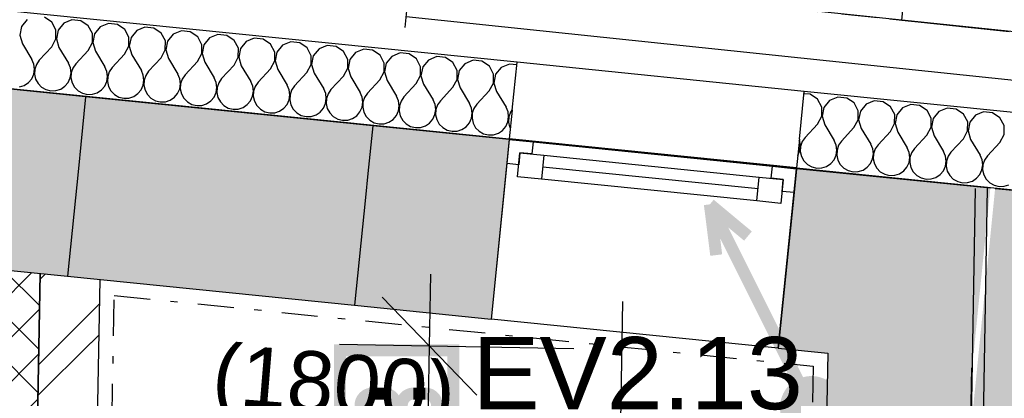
# Model space of a CAD drawing. Extents: x -12025 to 39812, y -30157 to 12.
# Tile 20 of 59: x 14479 to 16526, y -12231 to -11444. Entities that reach past the tile are written whole.
import ezdxf
from ezdxf.enums import TextEntityAlignment as Align

# ---------------------------------------------------------------- set-up
doc = ezdxf.new("R2010")
doc.units = 0
doc.header["$MEASUREMENT"] = 0
doc.linetypes.add('Čerchovaná S', pattern=[175, 75, -42.5, 15, -42.5])
doc.linetypes.add('Čárkovaná S', pattern=[125, 75, -50])
for name, color, linetype in [('OÚ Dukovany internet + tv + data', 192, 'Continuous'), ('OÚ Dukovany půdorys kóty 2NP', 7, 'Continuous'), ('OÚ Dukovany půdorys podklad 2NP', 7, 'Continuous'), ('OÚ Dukovany VZDUCHOTECHNIKA', 7, 'Continuous')]:
    doc.layers.add(name, color=color, linetype=linetype)
doc.styles.add('Arial', font='txt')

# ---------------------------------------------------------------- blocks, each defined once
blk = doc.blocks.new('Stoupací vedení směrem nahoru (3)')
at = {"color": 0, "linetype": 'Continuous', "const_width": 25}
for points in [[(-211.1, 422.2), (0, 0)], [(-211.1, 422.2), (-131.9, 356.3)], [(-211.1, 422.2), (-197.9, 316.7)]]:
    blk.add_lwpolyline(points, dxfattribs=at)
at = {"color": 0, "linetype": 'Continuous'}
for points, const_width in [([(0, 52.8, 0.414214), (-52.8, 0)], 25), ([(52.8, 0, 0.414214), (0, 52.8)], 25), ([(0, 26.4, 0.414214), (-26.4, 0)], 52.8), ([(26.4, 0, 0.414214), (0, 26.4)], 52.8), ([(-26.4, 0, 0.414214), (0, -26.4)], 52.8), ([(0, -26.4, 0.414214), (26.4, 0)], 52.8), ([(-52.8, 0, 0.414214), (0, -52.8)], 25), ([(0, -52.8, 0.414214), (52.8, 0)], 25)]:
    blk.add_lwpolyline(points, format="xyb", dxfattribs=dict(at, const_width=const_width))
blk = doc.blocks.new('Ventilátor')
at = {"color": 0, "linetype": 'Continuous', "const_width": 25}
blk.add_lwpolyline([(-180840, 75764), (-180604.3, 75764), (-180604.3, 75527.1), (-180840, 75527.1)], close=True, dxfattribs=at)
for points in [[(-180797.2, 75649.3, -0.414214), (-180772.7, 75673.8)], [(-180748.3, 75673.8, -0.414214), (-180723.8, 75649.3)], [(-180711.6, 75649.3, -0.414214), (-180687.2, 75673.8)], [(-180662.7, 75673.8, -0.414214), (-180638.3, 75649.3)], [(-180772.7, 75624.9, -0.414214), (-180797.2, 75649.3)], [(-180723.8, 75649.3, -0.414214), (-180748.3, 75624.9)], [(-180687.2, 75624.9, -0.414214), (-180711.6, 75649.3)], [(-180638.3, 75649.3, -0.414214), (-180662.7, 75624.9)]]:
    blk.add_lwpolyline(points, format="xyb", dxfattribs=at)
for points in [[(-180772.7, 75673.8), (-180748.3, 75673.8)], [(-180687.2, 75673.8), (-180662.7, 75673.8)], [(-180772.7, 75624.9), (-180748.3, 75624.9)], [(-180687.2, 75624.9), (-180662.7, 75624.9)]]:
    blk.add_lwpolyline(points, dxfattribs=at)
at = {"color": 0, "linetype": 'Continuous', "style": 'Arial'}
blk.add_text('EV2.13', height=150, dxfattribs=at).set_placement((-180565, 75641.4))

msp = doc.modelspace()

# ---------------------------------------------------------------- hatches: boundary and pattern name
at = {"layer": 'OÚ Dukovany půdorys podklad 2NP', "linetype": 'Continuous'}
h = msp.add_hatch(dxfattribs=at)
h.set_pattern_fill('ZDIVO___TVÁRNICE_01', color=21, style=0, pattern_type=2)
h.set_pattern_definition([(45, (0, 0), (-45.96194, 45.96194), []), (135, (0, 0), (45.96194, 45.96194), [])])
edge = h.paths.add_edge_path()
edge.add_spline(control_points=[(14371.7, -11956.1), (14371.7, -11956.1), (14316.3, -15103.7), (14316.3, -15103.7)], knot_values=[0, 0, 0, 0, 1, 1, 1, 1], degree=3, periodic=0)
edge.add_spline(control_points=[(14316.3, -15103.7), (14316.3, -15103.7), (14466.3, -15106.3), (14466.3, -15106.3)], knot_values=[0, 0, 0, 0, 1, 1, 1, 1], degree=3, periodic=0)
edge.add_spline(control_points=[(14466.3, -15106.3), (14466.3, -15106.3), (14521.5, -11971.3), (14521.5, -11971.3)], knot_values=[0, 0, 0, 0, 1, 1, 1, 1], degree=3, periodic=0)
edge.add_spline(control_points=[(14521.5, -11971.3), (14521.5, -11971.3), (14371.7, -11956.1), (14371.7, -11956.1)], knot_values=[0, 0, 0, 0, 1, 1, 1, 1], degree=3, periodic=0)
edge.add_spline(control_points=[(14371.7, -11956.1), (14371.7, -11956.1), (14371.7, -11956.1), (14371.7, -11956.1)], knot_values=[0, 0, 0, 0, 1, 1, 1, 1], degree=3, periodic=0)

# ---------------------------------------------------------------- linework, layer by layer
at = {"layer": 'OÚ Dukovany půdorys kóty 2NP', "color": 1, "linetype": 'Continuous'}
for p, q in [((15280.4, -11459.9), (15331.2, -10975.1)), ((15331.2, -12122.6), (15333.8, -11972.6)), ((15429.4, -12224.4), (15232.9, -12020.9)), ((15732.4, -12029.7), (15708.1, -13404.5)), ((15631.1, -12127.9), (15143.7, -12119.3)), ((15315.3, -13022.5), (15331.2, -12122.6)), ((15315.3, -13022.5), (15331.2, -12122.6))]:
    msp.add_line(p, q, dxfattribs=at)
at = {"layer": 'OÚ Dukovany půdorys podklad 2NP', "color": 1, "linetype": 'Continuous'}
for p, q in [((17779.5, -11598.7), (15293.1, -11338.1)), ((15513.1, -11532.6), (14120.4, -11392.1)), ((15282.7, -11437.6), (17769.1, -11698.1)), ((16287.7, -11442.3), (16536.3, -11468.4)), ((15503, -11632.1), (15513.1, -11532.6)), ((15503, -11632.1), (15513.1, -11532.6)), ((16110, -11592.9), (15513.1, -11532.6)), ((14104.4, -11551.3), (15497, -11691.8)), ((15213.3, -11664.5), (14616.3, -11604)), ((16100, -11692.4), (16110, -11592.9)), ((16100, -11692.4), (16110, -11592.9)), ((18001.7, -11783.8), (16110, -11592.9)), ((15503, -11632.1), (15497, -11691.8)), ((15503, -11632.1), (15497, -11691.8)), ((15496.9, -11693.2), (15459.1, -12066.3)), ((15496.9, -11693.2), (15491.8, -11742.9)), ((15496.9, -11693.2), (15491.8, -11742.9)), ((16093.8, -11753.7), (15496.9, -11693.2)), ((15496.9, -11693.2), (15546.6, -11698.2)), ((16094, -11752.1), (15497, -11691.8)), ((15546.6, -11698.2), (15544.1, -11723.1)), ((15546.6, -11698.2), (16044.1, -11748.6)), ((16100, -11692.4), (16094, -11752.1)), ((16100, -11692.4), (16094, -11752.1)), ((15514.2, -11770.3), (15519.2, -11720.6)), ((15519.2, -11720.6), (15516.7, -11745.5)), ((15544.1, -11723.1), (15519.2, -11720.6)), ((15519.2, -11720.6), (15568.9, -11725.6)), ((15568.9, -11725.6), (15563.9, -11775.4)), ((15568.9, -11725.6), (16016.7, -11771)), ((15491.8, -11742.9), (15459.1, -12066.3)), ((15516.7, -11745.5), (15491.8, -11742.9)), ((16014.1, -11795.9), (15566.4, -11750.5)), ((16041.5, -11773.5), (16044.1, -11748.6)), ((16044.1, -11748.6), (16093.8, -11753.7)), ((16056, -12126.8), (16093.8, -11753.7)), ((16093.8, -11753.7), (16088.8, -11803.4)), ((16093.8, -11753.7), (16088.8, -11803.4)), ((16094, -11752.1), (17985.6, -11943)), ((15563.9, -11775.4), (15514.2, -11770.3)), ((16011.6, -11820.7), (15563.9, -11775.4)), ((16011.6, -11820.7), (15563.9, -11775.4)), ((16011.6, -11820.7), (16016.7, -11771)), ((16016.7, -11771), (16066.4, -11776)), ((16066.4, -11776), (16041.5, -11773.5)), ((16066.4, -11776), (16061.4, -11825.8)), ((16063.9, -11800.9), (16066.4, -11776)), ((16088.8, -11803.4), (16056, -12126.8)), ((16088.8, -11803.4), (16063.9, -11800.9)), ((16061.4, -11825.8), (16011.6, -11820.7)), ((14466.3, -15106.3), (14521.5, -11971.3)), ((14521.5, -11971.3), (14503.3, -13003.2)), ((14578.5, -11977.1), (15175.5, -12037.6)), ((14628.3, -13005.4), (14646.3, -11983.9)), ((16056, -12126.8), (15459.1, -12066.3))]:
    msp.add_line(p, q, dxfattribs=at)
at = {"layer": 'OÚ Dukovany půdorys podklad 2NP', "color": 21, "linetype": 'Continuous'}
for p, q in [((14546, -11448.9), (14530.6, -11438.5)), ((14483.2, -11458), (14479.6, -11476.3)), ((14495, -11443.7), (14483.2, -11458)), ((14554.6, -11465.3), (14546, -11448.9)), ((14570.8, -11451.4), (14559, -11465.7)), ((14587.9, -11444.3), (14570.8, -11451.4)), ((14606.4, -11446.1), (14587.9, -11444.3)), ((14621.8, -11456.5), (14606.4, -11446.1)), ((14630.4, -11472.9), (14621.8, -11456.5)), ((14646.6, -11459), (14634.8, -11473.3)), ((14663.7, -11451.9), (14646.6, -11459)), ((14682.2, -11453.8), (14663.7, -11451.9)), ((14697.6, -11464.1), (14682.2, -11453.8)), ((14739.5, -11459.6), (14722.4, -11466.7)), ((14758, -11461.4), (14739.5, -11459.6)), ((14773.4, -11471.8), (14758, -11461.4)), ((14479.6, -11476.3), (14485, -11494)), ((14554.5, -11483.8), (14554.6, -11465.3)), ((14559, -11465.7), (14555.4, -11483.9)), ((14630.3, -11491.5), (14630.4, -11472.9)), ((14634.8, -11473.3), (14631.2, -11491.6)), ((14706.2, -11480.6), (14697.6, -11464.1)), ((14706.1, -11499.1), (14706.2, -11480.6)), ((14710.6, -11481), (14707, -11499.2)), ((14722.4, -11466.7), (14710.6, -11481)), ((14782, -11488.2), (14773.4, -11471.8)), ((14798.2, -11474.3), (14786.4, -11488.6)), ((14815.3, -11467.2), (14798.2, -11474.3)), ((14833.8, -11469.1), (14815.3, -11467.2)), ((14849.2, -11479.4), (14833.8, -11469.1)), ((14857.9, -11495.9), (14849.2, -11479.4)), ((14874, -11482), (14862.2, -11496.3)), ((14891.1, -11474.9), (14874, -11482)), ((14909.6, -11476.7), (14891.1, -11474.9)), ((14925, -11487.1), (14909.6, -11476.7)), ((14485, -11494), (14504.7, -11526.6)), ((14545.7, -11500.1), (14519.9, -11528.1)), ((14545.7, -11500.1), (14554.5, -11483.8)), ((14555.4, -11483.9), (14560.8, -11501.6)), ((14560.8, -11501.6), (14580.5, -11534.3)), ((14621.5, -11507.8), (14630.3, -11491.5)), ((14631.2, -11491.6), (14636.6, -11509.3)), ((14697.3, -11515.4), (14706.1, -11499.1)), ((14707, -11499.2), (14712.4, -11516.9)), ((14781.9, -11506.8), (14782, -11488.2)), ((14786.4, -11488.6), (14782.8, -11506.9)), ((14857.7, -11514.4), (14857.9, -11495.9)), ((14862.2, -11496.3), (14858.6, -11514.5)), ((14933.7, -11503.5), (14925, -11487.1)), ((14949.8, -11489.6), (14938, -11503.9)), ((14966.9, -11482.5), (14949.8, -11489.6)), ((14985.4, -11484.4), (14966.9, -11482.5)), ((15000.8, -11494.7), (14985.4, -11484.4)), ((15009.5, -11511.2), (15000.8, -11494.7)), ((15025.6, -11497.2), (15013.8, -11511.6)), ((15042.7, -11490.2), (15025.6, -11497.2)), ((15061.2, -11492), (15042.7, -11490.2)), ((15076.6, -11502.4), (15061.2, -11492)), ((15085.3, -11518.8), (15076.6, -11502.4)), ((15118.5, -11497.8), (15101.4, -11504.9)), ((15137, -11499.7), (15118.5, -11497.8)), ((15152.4, -11510), (15137, -11499.7)), ((14621.5, -11507.8), (14595.7, -11535.8)), ((14636.6, -11509.3), (14656.3, -11541.9)), ((14697.3, -11515.4), (14671.5, -11543.4)), ((14712.4, -11516.9), (14732.1, -11549.6)), ((14773.1, -11523.1), (14747.3, -11551.1)), ((14773.1, -11523.1), (14781.9, -11506.8)), ((14782.8, -11506.9), (14788.2, -11524.6)), ((14848.9, -11530.7), (14857.7, -11514.4)), ((14858.6, -11514.5), (14864, -11532.2)), ((14924.7, -11538.4), (14933.5, -11522.1)), ((14933.5, -11522.1), (14933.7, -11503.5)), ((14938, -11503.9), (14934.4, -11522.1)), ((14934.4, -11522.1), (14939.8, -11539.9)), ((15009.4, -11529.7), (15009.5, -11511.2)), ((15013.8, -11511.6), (15010.2, -11529.8)), ((15085.2, -11537.4), (15085.3, -11518.8)), ((15089.6, -11519.2), (15086, -11537.4)), ((15101.4, -11504.9), (15089.6, -11519.2)), ((15161.1, -11526.5), (15152.4, -11510)), ((15177.2, -11512.5), (15165.4, -11526.9)), ((15194.4, -11505.5), (15177.2, -11512.5)), ((15212.8, -11507.3), (15194.4, -11505.5)), ((15228.2, -11517.7), (15212.8, -11507.3)), ((15236.9, -11534.1), (15228.2, -11517.7)), ((15253, -11520.2), (15241.2, -11534.5)), ((15270.2, -11513.1), (15253, -11520.2)), ((15288.6, -11515), (15270.2, -11513.1)), ((15304, -11525.3), (15288.6, -11515)), ((15346, -11520.8), (15328.8, -11527.8)), ((15364.4, -11522.6), (15346, -11520.8)), ((15379.8, -11533), (15364.4, -11522.6)), ((14508.8, -11536.3), (14504.7, -11526.6)), ((14510.2, -11546.7), (14508.8, -11536.3)), ((14513.9, -11536.8), (14510.5, -11546.7)), ((14519.9, -11528.1), (14513.9, -11536.8)), ((14584.6, -11543.9), (14580.5, -11534.3)), ((14595.7, -11535.8), (14589.7, -11544.4)), ((14660.4, -11551.6), (14656.3, -11541.9)), ((14671.5, -11543.4), (14665.5, -11552.1)), ((14788.2, -11524.6), (14807.9, -11557.2)), ((14848.9, -11530.7), (14823.1, -11558.7)), ((14864, -11532.2), (14883.7, -11564.9)), ((14924.7, -11538.4), (14898.9, -11566.4)), ((14939.8, -11539.9), (14959.5, -11572.5)), ((15000.5, -11546), (15009.4, -11529.7)), ((15010.2, -11529.8), (15015.6, -11547.5)), ((15076.3, -11553.7), (15085.2, -11537.4)), ((15086, -11537.4), (15091.5, -11555.2)), ((15161, -11545), (15161.1, -11526.5)), ((15165.4, -11526.9), (15161.8, -11545.1)), ((15236.8, -11552.7), (15236.9, -11534.1)), ((15241.2, -11534.5), (15237.6, -11552.7)), ((15312.7, -11541.8), (15304, -11525.3)), ((15312.6, -11560.3), (15312.7, -11541.8)), ((15317, -11542.2), (15313.4, -11560.4)), ((15328.8, -11527.8), (15317, -11542.2)), ((15388.5, -11549.4), (15379.8, -11533)), ((15404.6, -11535.5), (15392.8, -11549.8)), ((15421.8, -11528.4), (15404.6, -11535.5)), ((15440.2, -11530.3), (15421.8, -11528.4)), ((15455.6, -11540.6), (15440.2, -11530.3)), ((15464.3, -11557.1), (15455.6, -11540.6)), ((15480.4, -11543.1), (15468.6, -11557.5)), ((15497.6, -11536.1), (15480.4, -11543.1)), ((15512.6, -11537.6), (15497.6, -11536.1)), ((14504.3, -11566.7), (14508.6, -11557.1)), ((14508.6, -11557.1), (14510.2, -11546.7)), ((14510.5, -11546.7), (14509.9, -11557.2)), ((14509.9, -11557.2), (14512.3, -11567.5)), ((14584.4, -11564.7), (14586, -11554.4)), ((14586, -11554.4), (14584.6, -11543.9)), ((14586.3, -11554.4), (14585.7, -11564.9)), ((14589.7, -11544.4), (14586.3, -11554.4)), ((14660.2, -11572.4), (14661.8, -11562)), ((14661.8, -11562), (14660.4, -11551.6)), ((14662.1, -11562), (14661.5, -11572.5)), ((14665.5, -11552.1), (14662.1, -11562)), ((14736.2, -11559.2), (14732.1, -11549.6)), ((14737.6, -11569.7), (14736.2, -11559.2)), ((14741.3, -11559.7), (14737.9, -11569.7)), ((14747.3, -11551.1), (14741.3, -11559.7)), ((14812, -11566.9), (14807.9, -11557.2)), ((14823.1, -11558.7), (14817.1, -11567.4)), ((15000.5, -11546), (14974.7, -11574)), ((15015.6, -11547.5), (15035.3, -11580.2)), ((15076.3, -11553.7), (15050.5, -11581.7)), ((15091.5, -11555.2), (15111.1, -11587.8)), ((15152.1, -11561.3), (15126.3, -11589.3)), ((15152.1, -11561.3), (15161, -11545)), ((15161.8, -11545.1), (15167.3, -11562.8)), ((15167.3, -11562.8), (15186.9, -11595.5)), ((15227.9, -11569), (15236.8, -11552.7)), ((15237.6, -11552.7), (15243.1, -11570.5)), ((15303.7, -11576.6), (15312.6, -11560.3)), ((15313.4, -11560.4), (15318.9, -11578.1)), ((15388.4, -11568), (15388.5, -11549.4)), ((15392.8, -11549.8), (15389.2, -11568)), ((15464.2, -11575.6), (15464.3, -11557.1)), ((15468.6, -11557.5), (15465.1, -11575.7)), ((14478.8, -11583.8), (14488.7, -11580.5)), ((14488.7, -11580.5), (14497.5, -11574.7)), ((14497.5, -11574.7), (14504.3, -11566.7)), ((14512.3, -11567.5), (14517.3, -11576.7)), ((14517.3, -11576.7), (14524.7, -11584.2)), ((14524.7, -11584.2), (14533.8, -11589.4)), ((14564.6, -11588.2), (14573.3, -11582.3)), ((14573.3, -11582.3), (14580.1, -11574.3)), ((14580.1, -11574.3), (14584.4, -11564.7)), ((14585.7, -11564.9), (14588.1, -11575.1)), ((14588.1, -11575.1), (14593.1, -11584.3)), ((14593.1, -11584.3), (14600.5, -11591.8)), ((14649.1, -11590), (14655.9, -11582)), ((14655.9, -11582), (14660.2, -11572.4)), ((14661.5, -11572.5), (14663.9, -11582.8)), ((14663.9, -11582.8), (14668.9, -11592)), ((14731.7, -11589.6), (14736, -11580)), ((14736, -11580), (14737.6, -11569.7)), ((14737.9, -11569.7), (14737.3, -11580.2)), ((14737.3, -11580.2), (14739.7, -11590.4)), ((14811.8, -11587.7), (14813.4, -11577.3)), ((14813.4, -11577.3), (14812, -11566.9)), ((14813.7, -11577.3), (14813.1, -11587.8)), ((14817.1, -11567.4), (14813.7, -11577.3)), ((14887.9, -11574.5), (14883.7, -11564.9)), ((14889.2, -11584.9), (14887.9, -11574.5)), ((14892.9, -11575), (14889.5, -11585)), ((14898.9, -11566.4), (14892.9, -11575)), ((14963.7, -11582.2), (14959.5, -11572.5)), ((14965, -11592.6), (14963.7, -11582.2)), ((14968.7, -11582.7), (14965.3, -11592.6)), ((14974.7, -11574), (14968.7, -11582.7)), ((15039.5, -11589.8), (15035.3, -11580.2)), ((15050.5, -11581.7), (15044.5, -11590.3)), ((15227.9, -11569), (15202.1, -11597)), ((15243.1, -11570.5), (15262.7, -11603.1)), ((15303.7, -11576.6), (15277.9, -11604.6)), ((15318.9, -11578.1), (15338.6, -11610.8)), ((15379.5, -11584.3), (15353.7, -11612.3)), ((15379.5, -11584.3), (15388.4, -11568)), ((15389.2, -11568), (15394.7, -11585.8)), ((15455.3, -11591.9), (15464.2, -11575.6)), ((15465.1, -11575.7), (15470.5, -11593.4)), ((14533.8, -11589.4), (14544.1, -11591.8)), ((14544.1, -11591.8), (14554.6, -11591.5)), ((14554.6, -11591.5), (14564.6, -11588.2)), ((14600.5, -11591.8), (14609.6, -11597)), ((14609.6, -11597), (14619.9, -11599.5)), ((14619.9, -11599.5), (14630.4, -11599.1)), ((14630.4, -11599.1), (14640.4, -11595.8)), ((14640.4, -11595.8), (14649.1, -11590)), ((14668.9, -11592), (14676.3, -11599.5)), ((14676.3, -11599.5), (14685.5, -11604.7)), ((14685.5, -11604.7), (14695.7, -11607.1)), ((14706.2, -11606.8), (14716.2, -11603.5)), ((14716.2, -11603.5), (14724.9, -11597.6)), ((14724.9, -11597.6), (14731.7, -11589.6)), ((14739.7, -11590.4), (14744.7, -11599.6)), ((14744.7, -11599.6), (14752.1, -11607.1)), ((14800.7, -11605.3), (14807.5, -11597.3)), ((14807.5, -11597.3), (14811.8, -11587.7)), ((14813.1, -11587.8), (14815.5, -11598.1)), ((14815.5, -11598.1), (14820.5, -11607.3)), ((14876.5, -11612.9), (14883.3, -11604.9)), ((14883.3, -11604.9), (14887.6, -11595.3)), ((14887.6, -11595.3), (14889.2, -11584.9)), ((14889.5, -11585), (14889, -11595.5)), ((14889, -11595.5), (14891.3, -11605.7)), ((14959.1, -11612.6), (14963.4, -11603)), ((14963.4, -11603), (14965, -11592.6)), ((14965.3, -11592.6), (14964.8, -11603.1)), ((14964.8, -11603.1), (14967.1, -11613.4)), ((15039.2, -11610.6), (15040.8, -11600.2)), ((15040.8, -11600.2), (15039.5, -11589.8)), ((15041.1, -11600.3), (15040.6, -11610.8)), ((15044.5, -11590.3), (15041.1, -11600.3)), ((15115.3, -11597.5), (15111.1, -11587.8)), ((15116.6, -11607.9), (15115.3, -11597.5)), ((15120.3, -11598), (15116.9, -11607.9)), ((15126.3, -11589.3), (15120.3, -11598)), ((15191.1, -11605.1), (15186.9, -11595.5)), ((15202.1, -11597), (15196.1, -11605.6)), ((15266.9, -11612.8), (15262.7, -11603.1)), ((15277.9, -11604.6), (15271.9, -11613.3)), ((15394.7, -11585.8), (15414.4, -11618.4)), ((15455.3, -11591.9), (15429.5, -11619.9)), ((15470.5, -11593.4), (15490.2, -11626.1)), ((16122.5, -11599.1), (16109.5, -11597.8)), ((16137.9, -11609.5), (16122.5, -11599.1)), ((16179.8, -11604.9), (16162.7, -11612)), ((16198.3, -11606.8), (16179.8, -11604.9)), ((14695.7, -11607.1), (14706.2, -11606.8)), ((14752.1, -11607.1), (14761.3, -11612.3)), ((14761.3, -11612.3), (14771.5, -11614.8)), ((14771.5, -11614.8), (14782, -11614.4)), ((14782, -11614.4), (14792, -11611.1)), ((14792, -11611.1), (14800.7, -11605.3)), ((14820.5, -11607.3), (14827.9, -11614.8)), ((14827.9, -11614.8), (14837.1, -11620)), ((14837.1, -11620), (14847.3, -11622.4)), ((14847.3, -11622.4), (14857.8, -11622)), ((14857.8, -11622), (14867.8, -11618.8)), ((14867.8, -11618.8), (14876.5, -11612.9)), ((14891.3, -11605.7), (14896.3, -11614.9)), ((14896.3, -11614.9), (14903.7, -11622.4)), ((14903.7, -11622.4), (14912.9, -11627.6)), ((14943.6, -11626.4), (14952.3, -11620.6)), ((14952.3, -11620.6), (14959.1, -11612.6)), ((14967.1, -11613.4), (14972.2, -11622.6)), ((14972.2, -11622.6), (14979.5, -11630.1)), ((15028.1, -11628.2), (15034.9, -11620.2)), ((15034.9, -11620.2), (15039.2, -11610.6)), ((15040.6, -11610.8), (15042.9, -11621)), ((15042.9, -11621), (15048, -11630.2)), ((15110.7, -11627.9), (15115, -11618.3)), ((15115, -11618.3), (15116.6, -11607.9)), ((15116.9, -11607.9), (15116.4, -11618.4)), ((15116.4, -11618.4), (15118.7, -11628.7)), ((15190.9, -11625.9), (15192.4, -11615.5)), ((15192.4, -11615.5), (15191.1, -11605.1)), ((15192.7, -11615.6), (15192.2, -11626.1)), ((15196.1, -11605.6), (15192.7, -11615.6)), ((15266.7, -11633.6), (15268.2, -11623.2)), ((15268.2, -11623.2), (15266.9, -11612.8)), ((15268.5, -11623.2), (15268, -11633.7)), ((15271.9, -11613.3), (15268.5, -11623.2)), ((15342.7, -11620.4), (15338.6, -11610.8)), ((15344, -11630.8), (15342.7, -11620.4)), ((15347.7, -11620.9), (15344.3, -11630.9)), ((15353.7, -11612.3), (15347.7, -11620.9)), ((15418.5, -11628.1), (15414.4, -11618.4)), ((15429.5, -11619.9), (15423.5, -11628.6)), ((16146.5, -11625.9), (16137.9, -11609.5)), ((16162.7, -11612), (16150.9, -11626.3)), ((16213.7, -11617.1), (16198.3, -11606.8)), ((16222.3, -11633.5), (16213.7, -11617.1)), ((16238.5, -11619.6), (16226.7, -11634)), ((16255.6, -11612.6), (16238.5, -11619.6)), ((16274.1, -11614.4), (16255.6, -11612.6)), ((16289.5, -11624.8), (16274.1, -11614.4)), ((16298.2, -11641.2), (16289.5, -11624.8)), ((16331.4, -11620.2), (16314.3, -11627.3)), ((16349.9, -11622.1), (16331.4, -11620.2)), ((16365.3, -11632.4), (16349.9, -11622.1)), ((14912.9, -11627.6), (14923.1, -11630.1)), ((14923.1, -11630.1), (14933.6, -11629.7)), ((14933.6, -11629.7), (14943.6, -11626.4)), ((14979.5, -11630.1), (14988.7, -11635.3)), ((14988.7, -11635.3), (14998.9, -11637.7)), ((14998.9, -11637.7), (15009.4, -11637.3)), ((15009.4, -11637.3), (15019.4, -11634.1)), ((15019.4, -11634.1), (15028.1, -11628.2)), ((15048, -11630.2), (15055.3, -11637.7)), ((15055.3, -11637.7), (15064.5, -11642.9)), ((15064.5, -11642.9), (15074.7, -11645.4)), ((15074.7, -11645.4), (15085.2, -11645)), ((15085.2, -11645), (15095.2, -11641.7)), ((15095.2, -11641.7), (15103.9, -11635.9)), ((15103.9, -11635.9), (15110.7, -11627.9)), ((15118.7, -11628.7), (15123.8, -11637.9)), ((15123.8, -11637.9), (15131.1, -11645.4)), ((15131.1, -11645.4), (15140.3, -11650.6)), ((15171, -11649.4), (15179.7, -11643.5)), ((15179.7, -11643.5), (15186.5, -11635.5)), ((15186.5, -11635.5), (15190.9, -11625.9)), ((15192.2, -11626.1), (15194.5, -11636.3)), ((15194.5, -11636.3), (15199.6, -11645.5)), ((15199.6, -11645.5), (15206.9, -11653)), ((15255.5, -11651.2), (15262.3, -11643.2)), ((15262.3, -11643.2), (15266.7, -11633.6)), ((15268, -11633.7), (15270.3, -11644)), ((15270.3, -11644), (15275.4, -11653.2)), ((15338.1, -11650.8), (15342.5, -11641.2)), ((15342.5, -11641.2), (15344, -11630.8)), ((15344.3, -11630.9), (15343.8, -11641.4)), ((15343.8, -11641.4), (15346.1, -11651.6)), ((15418.3, -11648.9), (15419.8, -11638.5)), ((15419.8, -11638.5), (15418.5, -11628.1)), ((15420.1, -11638.5), (15419.6, -11649)), ((15423.5, -11628.6), (15420.1, -11638.5)), ((15494.3, -11635.7), (15490.2, -11626.1)), ((15495.6, -11646.1), (15494.3, -11635.7)), ((15499.3, -11636.2), (15495.9, -11646.2)), ((15503.2, -11630.7), (15499.3, -11636.2)), ((16137.6, -11660.8), (16146.4, -11644.5)), ((16146.4, -11644.5), (16146.5, -11625.9)), ((16150.9, -11626.3), (16147.3, -11644.5)), ((16147.3, -11644.5), (16152.7, -11662.3)), ((16222.2, -11652.1), (16222.3, -11633.5)), ((16226.7, -11634), (16223.1, -11652.2)), ((16298, -11659.8), (16298.2, -11641.2)), ((16302.5, -11641.6), (16298.9, -11659.8)), ((16314.3, -11627.3), (16302.5, -11641.6)), ((16374, -11648.8), (16365.3, -11632.4)), ((16390.1, -11634.9), (16378.3, -11649.3)), ((16407.2, -11627.9), (16390.1, -11634.9)), ((16425.7, -11629.7), (16407.2, -11627.9)), ((16441.1, -11640.1), (16425.7, -11629.7)), ((16449.8, -11656.5), (16441.1, -11640.1)), ((16465.9, -11642.6), (16454.1, -11656.9)), ((16483, -11635.5), (16465.9, -11642.6)), ((16501.5, -11637.4), (16483, -11635.5)), ((16516.9, -11647.7), (16501.5, -11637.4)), ((15140.3, -11650.6), (15150.5, -11653)), ((15150.5, -11653), (15161, -11652.6)), ((15161, -11652.6), (15171, -11649.4)), ((15206.9, -11653), (15216.1, -11658.2)), ((15216.1, -11658.2), (15226.3, -11660.7)), ((15226.3, -11660.7), (15236.8, -11660.3)), ((15236.8, -11660.3), (15246.8, -11657)), ((15246.8, -11657), (15255.5, -11651.2)), ((15275.4, -11653.2), (15282.8, -11660.7)), ((15282.8, -11660.7), (15291.9, -11665.9)), ((15291.9, -11665.9), (15302.1, -11668.3)), ((15312.6, -11667.9), (15322.6, -11664.7)), ((15322.6, -11664.7), (15331.3, -11658.8)), ((15331.3, -11658.8), (15338.1, -11650.8)), ((15346.1, -11651.6), (15351.2, -11660.8)), ((15351.2, -11660.8), (15358.6, -11668.3)), ((15407.1, -11666.5), (15413.9, -11658.5)), ((15413.9, -11658.5), (15418.3, -11648.9)), ((15419.6, -11649), (15421.9, -11659.3)), ((15421.9, -11659.3), (15427, -11668.5)), ((15482.9, -11674.1), (15489.7, -11666.1)), ((15489.7, -11666.1), (15494.1, -11656.5)), ((15494.1, -11656.5), (15495.6, -11646.1)), ((15495.9, -11646.2), (15495.4, -11656.7)), ((15495.4, -11656.7), (15497.7, -11666.9)), ((16137.6, -11660.8), (16111.8, -11688.8)), ((16152.7, -11662.3), (16172.4, -11694.9)), ((16213.4, -11668.4), (16222.2, -11652.1)), ((16223.1, -11652.2), (16228.5, -11669.9)), ((16289.2, -11676.1), (16298, -11659.8)), ((16298.9, -11659.8), (16304.3, -11677.6)), ((16373.8, -11667.4), (16374, -11648.8)), ((16378.3, -11649.3), (16374.7, -11667.5)), ((16449.7, -11675.1), (16449.8, -11656.5)), ((16454.1, -11656.9), (16450.5, -11675.1)), ((16525.6, -11664.1), (16516.9, -11647.7)), ((16525.5, -11682.7), (16525.6, -11664.1)), ((15302.1, -11668.3), (15312.6, -11667.9)), ((15358.6, -11668.3), (15367.7, -11673.5)), ((15367.7, -11673.5), (15377.9, -11676)), ((15377.9, -11676), (15388.4, -11675.6)), ((15388.4, -11675.6), (15398.4, -11672.3)), ((15398.4, -11672.3), (15407.1, -11666.5)), ((15427, -11668.5), (15434.4, -11676)), ((15434.4, -11676), (15443.5, -11681.2)), ((15443.5, -11681.2), (15453.7, -11683.6)), ((15453.7, -11683.6), (15464.2, -11683.2)), ((15464.2, -11683.2), (15474.2, -11680)), ((15474.2, -11680), (15482.9, -11674.1)), ((15497.7, -11666.9), (15499.2, -11669.6)), ((16213.4, -11668.4), (16187.6, -11696.4)), ((16228.5, -11669.9), (16248.2, -11702.6)), ((16289.2, -11676.1), (16263.4, -11704.1)), ((16304.3, -11677.6), (16324, -11710.2)), ((16365, -11683.7), (16339.2, -11711.7)), ((16365, -11683.7), (16373.8, -11667.4)), ((16374.7, -11667.5), (16380.1, -11685.2)), ((16380.1, -11685.2), (16399.8, -11717.9)), ((16440.8, -11691.4), (16449.7, -11675.1)), ((16450.5, -11675.1), (16456, -11692.9)), ((16516.6, -11699), (16525.5, -11682.7)), ((16100.7, -11696.9), (16099.8, -11694.6)), ((16100.5, -11717.7), (16102.1, -11707.3)), ((16102.1, -11707.3), (16100.7, -11696.9)), ((16102.4, -11707.4), (16101.8, -11717.9)), ((16105.8, -11697.4), (16102.4, -11707.4)), ((16111.8, -11688.8), (16105.8, -11697.4)), ((16176.5, -11704.6), (16172.4, -11694.9)), ((16177.9, -11715), (16176.5, -11704.6)), ((16181.6, -11705.1), (16178.2, -11715)), ((16187.6, -11696.4), (16181.6, -11705.1)), ((16252.4, -11712.2), (16248.2, -11702.6)), ((16263.4, -11704.1), (16257.4, -11712.7)), ((16440.8, -11691.4), (16415, -11719.4)), ((16456, -11692.9), (16475.6, -11725.5)), ((16516.6, -11699), (16490.8, -11727)), ((16096.5, -11726.5), (16100.5, -11717.7)), ((16101.8, -11717.9), (16104.2, -11728.1)), ((16172, -11735), (16176.3, -11725.4)), ((16176.3, -11725.4), (16177.9, -11715)), ((16178.2, -11715), (16177.6, -11725.5)), ((16177.6, -11725.5), (16180, -11735.8)), ((16252.1, -11733), (16253.7, -11722.6)), ((16253.7, -11722.6), (16252.4, -11712.2)), ((16254, -11722.7), (16253.5, -11733.2)), ((16257.4, -11712.7), (16254, -11722.7)), ((16328.2, -11719.9), (16324, -11710.2)), ((16329.5, -11730.3), (16328.2, -11719.9)), ((16333.2, -11720.4), (16329.8, -11730.3)), ((16339.2, -11711.7), (16333.2, -11720.4)), ((16404, -11727.5), (16399.8, -11717.9)), ((16405.3, -11737.9), (16404, -11727.5)), ((16415, -11719.4), (16409, -11728)), ((16479.8, -11735.2), (16475.6, -11725.5)), ((16490.8, -11727), (16484.8, -11735.7)), ((16104.2, -11728.1), (16109.2, -11737.3)), ((16109.2, -11737.3), (16116.6, -11744.8)), ((16116.6, -11744.8), (16125.8, -11750)), ((16156.5, -11748.8), (16165.2, -11743)), ((16165.2, -11743), (16172, -11735)), ((16180, -11735.8), (16185, -11745)), ((16185, -11745), (16192.4, -11752.5)), ((16241, -11750.6), (16247.8, -11742.6)), ((16247.8, -11742.6), (16252.1, -11733)), ((16253.5, -11733.2), (16255.8, -11743.4)), ((16255.8, -11743.4), (16260.8, -11752.6)), ((16323.6, -11750.3), (16327.9, -11740.7)), ((16327.9, -11740.7), (16329.5, -11730.3)), ((16329.8, -11730.3), (16329.3, -11740.8)), ((16329.3, -11740.8), (16331.6, -11751.1)), ((16399.4, -11757.9), (16403.7, -11748.3)), ((16403.7, -11748.3), (16405.3, -11737.9)), ((16405.6, -11738), (16405.1, -11748.5)), ((16409, -11728), (16405.6, -11738)), ((16479.5, -11756), (16481.1, -11745.6)), ((16481.1, -11745.6), (16479.8, -11735.2)), ((16481.4, -11745.6), (16480.9, -11756.1)), ((16484.8, -11735.7), (16481.4, -11745.6)), ((16125.8, -11750), (16136, -11752.5)), ((16136, -11752.5), (16146.5, -11752.1)), ((16146.5, -11752.1), (16156.5, -11748.8)), ((16192.4, -11752.5), (16201.6, -11757.6)), ((16201.6, -11757.6), (16211.8, -11760.1)), ((16211.8, -11760.1), (16222.3, -11759.7)), ((16222.3, -11759.7), (16232.3, -11756.5)), ((16232.3, -11756.5), (16241, -11750.6)), ((16260.8, -11752.6), (16268.2, -11760.1)), ((16268.2, -11760.1), (16277.4, -11765.3)), ((16277.4, -11765.3), (16287.6, -11767.8)), ((16287.6, -11767.8), (16298.1, -11767.4)), ((16298.1, -11767.4), (16308.1, -11764.1)), ((16308.1, -11764.1), (16316.8, -11758.3)), ((16316.8, -11758.3), (16323.6, -11750.3)), ((16331.6, -11751.1), (16336.7, -11760.3)), ((16336.7, -11760.3), (16344, -11767.8)), ((16344, -11767.8), (16353.2, -11772.9)), ((16383.9, -11771.8), (16392.6, -11765.9)), ((16392.6, -11765.9), (16399.4, -11757.9)), ((16405.1, -11748.5), (16407.4, -11758.7)), ((16407.4, -11758.7), (16412.5, -11767.9)), ((16412.5, -11767.9), (16419.8, -11775.4)), ((16468.4, -11773.6), (16475.2, -11765.6)), ((16475.2, -11765.6), (16479.5, -11756)), ((16480.9, -11756.1), (16483.2, -11766.4)), ((16483.2, -11766.4), (16488.3, -11775.6)), ((16353.2, -11772.9), (16363.4, -11775.4)), ((16363.4, -11775.4), (16373.9, -11775)), ((16373.9, -11775), (16383.9, -11771.8)), ((16419.8, -11775.4), (16429, -11780.6)), ((16429, -11780.6), (16439.2, -11783.1)), ((16439.2, -11783.1), (16449.7, -11782.7)), ((16449.7, -11782.7), (16459.7, -11779.4)), ((16459.7, -11779.4), (16468.4, -11773.6)), ((16488.3, -11775.6), (16495.6, -11783.1)), ((16495.6, -11783.1), (16504.8, -11788.2)), ((16504.8, -11788.2), (16515, -11790.7)), ((16525.5, -11790.3), (16535.5, -11787.1)), ((16515, -11790.7), (16525.5, -11790.3)), ((14521.2, -11984.2), (14533, -11972.5)), ((14564.3, -12115.4), (14645.4, -12034.3)), ((14517, -12225.2), (14626.8, -12115.4)), ((14518.1, -12161.6), (14564.3, -12115.4)), ((14627.6, -12115.4), (14644.2, -12098.7))]:
    msp.add_line(p, q, dxfattribs=at)
at = {"layer": 'OÚ Dukovany půdorys podklad 2NP', "color": 7, "linetype": 'Continuous'}
for p, q in [((14616.3, -11604), (14104.3, -11552.1)), ((14616.3, -11604), (14606.2, -11703.5)), ((15213.3, -11664.5), (15203.2, -11764)), ((15496.9, -11693.2), (15213.3, -11664.5)), ((14606.2, -11703.5), (14601.2, -11753.2)), ((14601.2, -11753.2), (14578.5, -11977.1)), ((15203.2, -11764), (15198.1, -11813.7)), ((16496.9, -11794.5), (16093.8, -11753.7)), ((17736.8, -11918.9), (16506.8, -11795.5)), ((15198.1, -11813.7), (15175.5, -12037.6)), ((14066.5, -11925.2), (14578.5, -11977.1)), ((15175.5, -12037.6), (15459.1, -12066.3)), ((16056, -12126.8), (16159, -12137.2)), ((16159, -12137.2), (16086.7, -16286.4)), ((16386.6, -16291.6), (16458.5, -12167.5))]:
    msp.add_line(p, q, dxfattribs=at)
at = {"layer": 'OÚ Dukovany půdorys podklad 2NP', "color": 8, "linetype": 'Continuous'}
for p, q in [((16465.5, -11795.2), (16456.7, -12295.5)), ((16490.6, -11793.9), (16481.8, -12295.5))]:
    msp.add_line(p, q, dxfattribs=at)
at = {"layer": 'OÚ Dukovany půdorys podklad 2NP', "color": 1, "linetype": 'Čárkovaná S'}
for points in [[(16168.3, -10424.3), (16064, -11418.9), (16312.7, -11445), (16416.9, -10450.4)], [(16416.9, -10450.4), (16312.7, -11445), (16561.3, -11471), (16665.5, -10476.5)]]:
    msp.add_lwpolyline(points, close=True, dxfattribs=at)
at = {"layer": 'OÚ Dukovany půdorys podklad 2NP', "color": 1, "linetype": 'Čerchovaná S'}
msp.add_lwpolyline([(15324.1, -12987.6), (14658.8, -12975.9), (14675.7, -12017.1), (16128.6, -12164.3), (16113.8, -13031.6)], dxfattribs=at)
at = {"layer": 'OÚ Dukovany půdorys podklad 2NP', "color": 254, "linetype": 'Continuous'}
for points in [[(14066.5, -11925.2), (14578.5, -11977.1), (14104.3, -11552.1), (14616.3, -11604)], [(15175.5, -12037.6), (15459.1, -12066.3), (15213.3, -11664.5), (15496.9, -11693.2)], [(16093.8, -11753.7), (16056, -12126.8), (16496.9, -11794.5), (16459.1, -12167.6)], [(16506.8, -11795.5), (16456.9, -12293), (17736.8, -11918.9), (17686.9, -12416.4)], [(16086.7, -16286.4), (16386.6, -16291.6), (16159, -12137.2), (16458.5, -12167.5)]]:
    msp.add_solid(points, dxfattribs=at)
at = {"layer": 'OÚ Dukovany půdorys podklad 2NP', "color": 9, "linetype": 'Continuous'}
msp.add_solid([(14616.3, -11604), (14578.5, -11977.1), (15213.3, -11664.5), (15175.5, -12037.6)], dxfattribs=at)

# ---------------------------------------------------------------- block references
at = {"layer": 'OÚ Dukovany internet + tv + data', "linetype": 'Continuous'}
msp.add_blockref('Stoupací vedení směrem nahoru (3)', (16125, -12250), dxfattribs=at)
at = {"layer": 'OÚ Dukovany VZDUCHOTECHNIKA', "linetype": 'Continuous'}
msp.add_blockref('Ventilátor', (195985, -87895), dxfattribs=at)

# ---------------------------------------------------------------- texts
at = {"layer": 'OÚ Dukovany půdorys kóty 2NP', "color": 1, "linetype": 'Continuous', "style": 'Arial'}
msp.add_text('(1800)', height=125, rotation=355.2994, dxfattribs=at).set_placement((15127.6, -12261.8), align=Align.CENTER)

doc.saveas('drawing.dxf')
